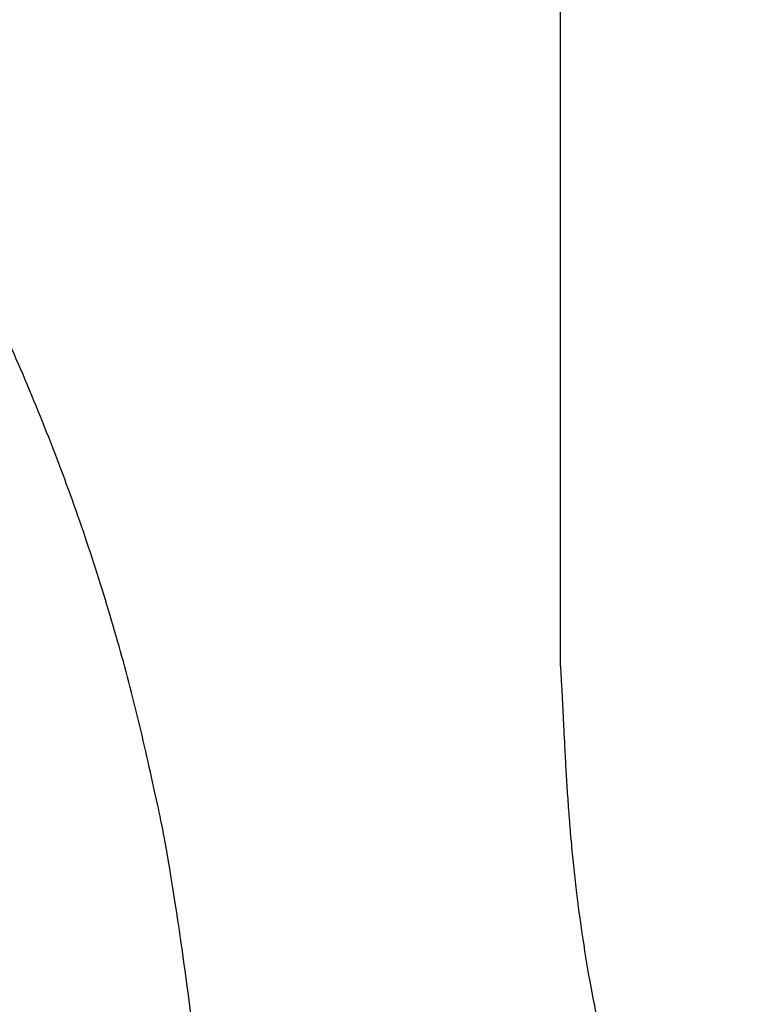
# Model space of a CAD drawing. Header units: inches. Extents: x 5 to 1128, y -85 to 748.
# Tile 217 of 256: x 194.414 to 195.072, y 405.962 to 406.834. Entities that reach past the tile are written whole.
import ezdxf

# ---------------------------------------------------------------- set-up
doc = ezdxf.new("R2010")
doc.units = ezdxf.units.IN
doc.header["$LTSCALE"] = 32
doc.header["$MEASUREMENT"] = 0
doc.layers.add('Visible (ANSI)', color=7, linetype='Continuous', lineweight=30)

msp = doc.modelspace()

# ---------------------------------------------------------------- linework, layer by layer
at = {"layer": 'Visible (ANSI)'}
msp.add_line((194.893, 408.76354), (194.893, 406.26408), dxfattribs=at)
for points, knots in [([(194.57038, 409.6586), (194.21709, 410.01347), (194.10086, 410.06659), (193.84887, 410.26871), (193.28725, 410.5345), (192.80316, 410.67856), (192.45307, 410.74718), (191.94173, 410.784), (191.56155, 410.76264), (191.3137, 410.73121), (190.73492, 410.60983), (189.77107, 410.06157), (189.3748, 409.38521), (189.18784, 408.76574), (189.16306, 408.00736), (189.43516, 407.3359), (189.73363, 406.89928), (190.58484, 406.35809), (190.97696, 406.22524), (191.67146, 406.00093), (192.0884, 405.81153), (192.23609, 405.7185), (192.34128, 405.6356), (192.36983, 405.46606), (192.32523, 405.3207), (192.17334, 405.17475), (191.72508, 405.10574), (191.49225, 405.16735), (191.13399, 405.28107), (190.70443, 405.48238), (190.34462, 405.75982), (190.17491, 405.96212), (189.97006, 406.17636)], [0, 0, 0, 0, 0, 0.074085, 0.10269, 0.133689, 0.16679, 0.198605, 0.227525, 0.257011, 0.291036, 0.329253, 0.371353, 0.415239, 0.455898, 0.494781, 0.535382, 0.575034, 0.615343, 0.653819, 0.685392, 0.711703, 0.732004, 0.749282, 0.767325, 0.789255, 0.813362, 0.840082, 0.86874, 0.896879, 0.925496, 1, 1, 1, 1, 1]), ([(188.80454, 404.45796), (189.12821, 404.21477), (189.39133, 403.75359), (190.69319, 403.25326), (191.55489, 403.12576), (192.56643, 403.19296), (193.24187, 403.50343), (193.99061, 403.94337), (194.46571, 404.80757), (194.56542, 405.26515), (194.60578, 405.69428), (194.53091, 406.46845), (194.00798, 407.23011), (193.54863, 407.50527), (193.23423, 407.71528), (192.50144, 407.96353), (192.16778, 408.09886), (191.74769, 408.25168), (191.61586, 408.3286), (191.44379, 408.42875), (191.40944, 408.57159), (191.42874, 408.67316), (191.49003, 408.77627), (191.66292, 408.84), (191.90339, 408.87529), (192.08302, 408.87298), (192.51241, 408.77208), (192.97401, 408.55292), (193.23581, 408.30866), (193.43704, 408.08791), (193.54561, 407.98133)], [0, 0, 0, 0, 0, 0.107991, 0.154721, 0.201249, 0.247092, 0.294045, 0.337268, 0.377117, 0.415859, 0.454911, 0.494638, 0.534662, 0.574373, 0.610521, 0.645386, 0.677292, 0.703632, 0.725706, 0.744086, 0.761302, 0.778538, 0.797356, 0.818035, 0.842792, 0.870677, 0.899937, 0.930619, 1, 1, 1, 1, 1]), ([(194.893, 406.26408), (194.90023, 406.16175), (194.89487, 405.94505), (195.02948, 405.58638), (195.2581, 405.20243), (195.66677, 404.86458), (196.15059, 404.6795), (196.37657, 404.67637), (196.64326, 404.67433)], [-1, -1, -1, -1, -1, -0.731413, -0.604115, -0.468846, -0.333858, 0, 0, 0, 0, 0])]:
    msp.add_open_spline(points, degree=4, knots=knots, dxfattribs=at)

doc.saveas('drawing.dxf')
